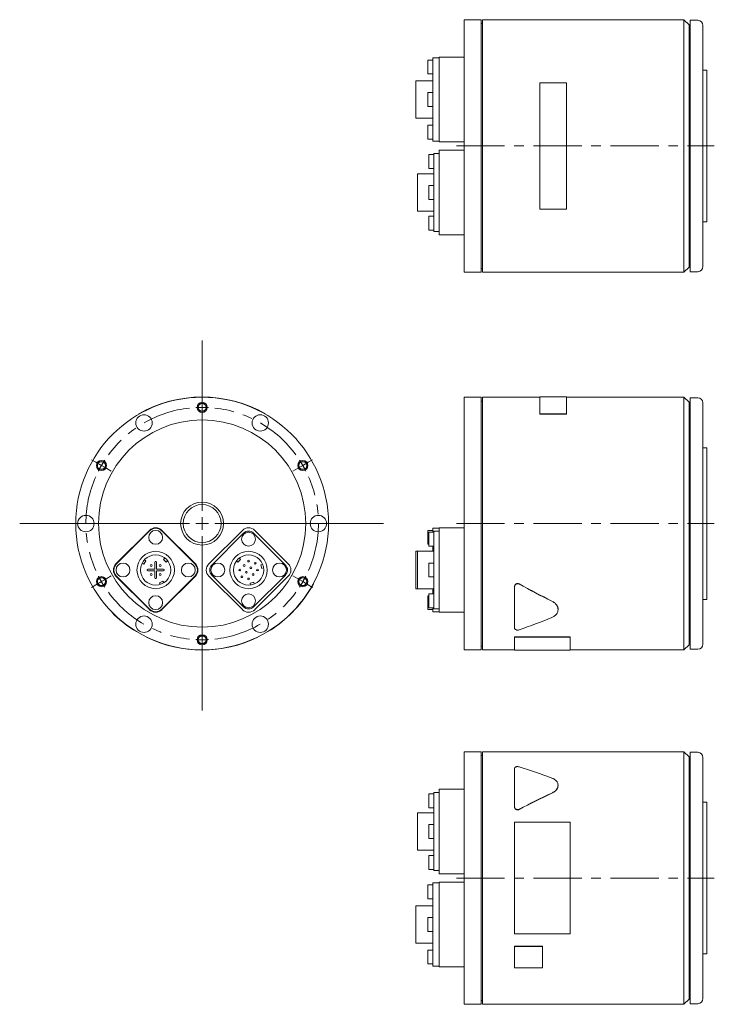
# Model space of a CAD drawing. Header units: millimetres. Extents: x 22 to 600, y 30 to 439.
# Tile 1 of 3: x 22 to 297, y 30 to 420. Entities that reach past the tile are written whole.
import ezdxf

# ---------------------------------------------------------------- set-up
doc = ezdxf.new("R2010")
doc.units = ezdxf.units.MM
doc.header["$LTSCALE"] = 1.5
doc.linetypes.add('CENTERX2', pattern=[20.32, 12.7, -2.54, 2.54, -2.54])

# ---------------------------------------------------------------- blocks, each defined once
blk = doc.blocks.new('SW_CENTERMARKSYMBOL_2')
at = {"color": 6, "linetype": 'Continuous', "lineweight": 0}
for p, q in [((0, 5), (0, 72.4)), ((-5, 0), (-72.18, 0)), ((0, 0), (-2.5, 0)), ((0, 0), (0, 2.5)), ((0, 0), (0, -2.5)), ((0, 0), (2.5, 0)), ((5, 0), (71.7, 0)), ((0, -5), (0, -73.95))]:
    blk.add_line(p, q, dxfattribs=at)
blk = doc.blocks.new('SW_CENTERMARKSYMBOL_3')
at = {"color": 6, "linetype": 'CENTERX2', "lineweight": 0}
for p, q in [((-42, -21.75), (-43.73, -20.75)), ((-39.84, -23), (-42, -21.75)), ((-39.84, -23), (-37.67, -24.25)), ((39.84, -23), (37.67, -24.25)), ((39.84, -23), (42, -21.75)), ((42, -21.75), (43.73, -20.75)), ((-37.67, -24.25), (-35.94, -25.25)), ((37.67, -24.25), (35.94, -25.25)), ((-39.84, -69), (-42, -70.25)), ((-39.84, -69), (-37.67, -67.75)), ((-37.67, -67.75), (-35.94, -66.75)), ((37.67, -67.75), (35.94, -66.75)), ((39.84, -69), (37.67, -67.75)), ((39.84, -69), (42, -70.25)), ((-42, -70.25), (-43.73, -71.25)), ((42, -70.25), (43.73, -71.25))]:
    blk.add_line(p, q, dxfattribs=at)
for start, end in [(90, 93.1139), (86.8861, 90), (96.2278, 143.7722), (36.2278, 83.7722), (150, 153.1139), (146.8861, 150), (30, 33.1139), (26.8861, 30), (156.2278, 203.7722), (336.2278, 23.7722), (206.8861, 210), (210, 213.1139), (326.8861, 330), (330, 333.1139), (216.2278, 263.7722), (276.2278, 323.7722), (266.8861, 270), (270, 273.1139)]:
    blk.add_arc((0, -46), 46, start, end, dxfattribs=at)

msp = doc.modelspace()

# ---------------------------------------------------------------- linework, layer by layer
at = {"color": 7, "linetype": 'Continuous', "lineweight": 15}
for p, q in [((205.03, 419.68), (198.23, 419.68)), ((198.23, 319.68), (198.23, 419.68)), ((205.03, 319.68), (205.03, 419.68)), ((205.53, 418.18), (205.03, 418.18)), ((285.23, 419.68), (205.53, 419.68)), ((205.53, 319.68), (205.53, 419.68)), ((287.23, 417.68), (285.23, 419.68)), ((285.23, 319.68), (285.23, 419.68)), ((287.73, 417.68), (287.23, 417.68)), ((287.23, 321.68), (287.23, 417.68)), ((290.73, 419.43), (287.73, 419.43)), ((287.73, 319.93), (287.73, 419.43)), ((292.73, 417.43), (292.73, 321.93)), ((185.83, 403.72), (183.83, 403.72)), ((183.83, 398.22), (183.83, 403.72)), ((188.33, 404.57), (185.83, 404.57)), ((185.83, 403.55), (185.83, 404.57)), ((185.83, 390.53), (185.83, 403.55)), ((198.23, 404.78), (188.33, 404.78)), ((188.33, 403.76), (188.33, 404.78)), ((188.33, 390.53), (188.33, 403.76)), ((183.83, 398.22), (185.83, 398.22)), ((294.23, 399.68), (292.73, 399.68)), ((294.23, 339.68), (294.23, 399.68)), ((185.83, 395.46), (179.13, 395.46)), ((179.13, 380.66), (179.13, 395.46)), ((228.23, 394.73), (228.23, 344.63)), ((238.73, 394.73), (228.23, 394.73)), ((238.73, 344.63), (238.73, 394.73)), ((185.83, 390.81), (183.83, 390.81)), ((183.83, 385.31), (183.83, 390.81)), ((185.83, 385.59), (185.83, 390.53)), ((188.33, 385.59), (188.33, 390.53)), ((183.83, 385.31), (185.83, 385.31)), ((185.83, 372.57), (185.83, 385.59)), ((188.33, 372.36), (188.33, 385.59)), ((179.13, 380.66), (185.83, 380.66)), ((185.83, 377.9), (183.83, 377.9)), ((183.83, 372.4), (183.83, 377.9)), ((183.83, 372.4), (185.83, 372.4)), ((185.83, 371.55), (185.83, 372.57)), ((185.83, 371.55), (188.33, 371.55)), ((188.33, 371.34), (188.33, 372.36)), ((188.33, 371.34), (198.23, 371.34)), ((188.33, 366.68), (186.33, 366.68)), ((186.33, 365.86), (186.33, 366.68)), ((198.23, 368.01), (188.33, 368.01)), ((188.33, 366.99), (188.33, 368.01)), ((188.33, 353.77), (188.33, 366.99)), ((186.33, 366.25), (184.33, 366.25)), ((184.33, 360.75), (184.33, 366.25)), ((186.33, 353.27), (186.33, 365.86)), ((186.33, 358.69), (179.78, 358.69)), ((179.78, 343.89), (179.78, 358.69)), ((184.33, 360.75), (186.33, 360.75)), ((186.33, 354.04), (184.33, 354.04)), ((184.33, 348.54), (184.33, 354.04)), ((186.33, 349.31), (186.33, 353.27)), ((188.33, 348.82), (188.33, 353.77)), ((184.33, 348.54), (186.33, 348.54)), ((186.33, 336.72), (186.33, 349.31)), ((188.33, 335.59), (188.33, 348.82)), ((179.78, 343.89), (186.33, 343.89)), ((228.23, 344.63), (238.73, 344.63)), ((186.33, 341.84), (184.33, 341.84)), ((184.33, 336.34), (184.33, 341.84)), ((292.73, 339.68), (294.23, 339.68)), ((184.33, 336.34), (186.33, 336.34)), ((186.33, 335.9), (186.33, 336.72)), ((186.33, 335.9), (188.33, 335.9)), ((188.33, 334.57), (188.33, 335.59)), ((188.33, 334.57), (198.23, 334.57)), ((198.23, 319.68), (205.03, 319.68)), ((205.03, 321.18), (205.53, 321.18)), ((205.53, 319.68), (285.23, 319.68)), ((285.23, 319.68), (287.23, 321.68)), ((287.23, 321.68), (287.73, 321.68)), ((287.73, 319.93), (290.73, 319.93)), ((205.03, 270.23), (198.23, 270.23)), ((198.23, 220.23), (198.23, 270.23)), ((205.03, 220.23), (205.03, 270.23)), ((228.23, 270.23), (205.53, 270.23)), ((205.53, 220.23), (205.53, 270.23)), ((238.73, 270.33), (228.23, 270.33)), ((228.23, 270.33), (228.23, 263.62)), ((238.73, 263.62), (238.73, 270.33)), ((285.23, 270.23), (238.73, 270.23)), ((287.23, 268.23), (285.23, 270.23)), ((285.23, 220.23), (285.23, 270.23)), ((290.73, 269.98), (287.73, 269.98)), ((287.73, 220.23), (287.73, 269.98)), ((205.53, 268.73), (205.03, 268.73)), ((287.73, 268.23), (287.23, 268.23)), ((287.23, 220.23), (287.23, 268.23)), ((292.73, 267.98), (292.73, 172.48)), ((69.6, 263.53), (69.55, 263.62)), ((119.6, 263.53), (119.65, 263.62)), ((228.23, 263.62), (238.73, 263.62)), ((228.23, 263.53), (228.23, 263.62)), ((228.23, 263.53), (238.73, 263.53)), ((238.73, 263.53), (238.73, 263.62)), ((294.23, 250.23), (292.73, 250.23)), ((294.23, 220.23), (294.23, 250.23)), ((188.33, 218.35), (185.83, 218.35)), ((185.83, 217.33), (185.83, 218.35)), ((198.23, 218.57), (188.33, 218.57)), ((188.33, 217.54), (188.33, 218.57)), ((198.23, 170.23), (198.23, 220.23)), ((205.03, 170.23), (205.03, 220.23)), ((205.53, 170.23), (205.53, 220.23)), ((285.23, 170.23), (285.23, 220.23)), ((287.23, 172.23), (287.23, 220.23)), ((287.73, 170.48), (287.73, 220.23)), ((294.23, 190.23), (294.23, 220.23)), ((73.74, 217.54), (60.52, 204.32)), ((73.74, 217.33), (60.73, 204.32)), ((91.91, 204.32), (78.69, 217.54)), ((91.7, 204.32), (78.69, 217.33)), ((110.51, 217.54), (97.29, 204.32)), ((111, 216.41), (98.42, 203.82)), ((127.55, 203.82), (114.96, 216.41)), ((128.68, 204.32), (115.46, 217.54)), ((185.83, 217.51), (183.83, 217.51)), ((183.83, 214.76), (183.83, 217.51)), ((183.83, 212.01), (183.83, 214.76)), ((186.33, 216.8), (184.33, 216.8)), ((184.33, 214.05), (184.33, 216.8)), ((185.83, 216.8), (185.83, 217.33)), ((188.33, 217.23), (186.33, 217.23)), ((186.33, 216.41), (186.33, 217.23)), ((186.33, 203.82), (186.33, 216.41)), ((188.33, 204.32), (188.33, 217.54)), ((183.83, 212.01), (184.33, 212.01)), ((184.33, 211.3), (184.33, 214.05)), ((184.33, 211.3), (186.33, 211.3)), ((185.83, 209.24), (185.83, 211.3)), ((79.89, 206.58), (79.36, 206.05)), ((109.84, 206.05), (109.31, 206.58)), ((179.78, 209.24), (179.13, 209.24)), ((179.13, 201.84), (179.13, 209.24)), ((186.33, 209.24), (179.78, 209.24)), ((179.78, 201.84), (179.78, 209.24)), ((70.91, 204.64), (71.53, 204.21)), ((71.53, 204.21), (72.39, 205.44)), ((72.39, 205.44), (71.77, 205.87)), ((75.92, 204.95), (75.92, 202.14)), ((76.52, 202.14), (76.52, 204.95)), ((79.36, 206.05), (80.42, 204.99)), ((80.42, 204.99), (80.95, 205.52)), ((108.24, 205.52), (108.78, 204.99)), ((108.78, 204.99), (109.84, 206.05)), ((118.54, 204.11), (117.81, 203.91)), ((117.81, 203.91), (118.2, 202.46)), ((186.33, 204.59), (184.33, 204.59)), ((184.33, 201.84), (184.33, 204.59)), ((186.33, 199.86), (186.33, 203.82)), ((188.33, 199.37), (188.33, 204.32)), ((60.52, 199.37), (73.74, 186.15)), ((60.73, 199.37), (73.74, 186.36)), ((75.92, 202.14), (73.1, 202.14)), ((73.1, 201.54), (75.92, 201.54)), ((75.92, 201.54), (75.92, 198.73)), ((79.33, 202.14), (76.52, 202.14)), ((76.52, 201.54), (79.33, 201.54)), ((76.52, 198.73), (76.52, 201.54)), ((78.69, 186.36), (91.7, 199.37)), ((78.69, 186.15), (91.91, 199.37)), ((97.29, 199.37), (110.51, 186.15)), ((98.42, 199.86), (111, 187.28)), ((114.96, 187.28), (127.55, 199.86)), ((115.46, 186.15), (128.68, 199.37)), ((118.2, 202.46), (118.93, 202.66)), ((179.13, 194.44), (179.13, 201.84)), ((179.78, 194.44), (179.78, 201.84)), ((184.33, 199.09), (184.33, 201.84)), ((184.33, 199.09), (186.33, 199.09)), ((186.33, 187.28), (186.33, 199.86)), ((188.33, 186.15), (188.33, 199.37)), ((79.09, 197.45), (77.73, 196.81)), ((77.73, 196.81), (78.05, 196.13)), ((79.41, 196.77), (79.09, 197.45)), ((115.05, 197.01), (113.61, 196.63)), ((113.61, 196.63), (113.8, 195.9)), ((115.25, 196.29), (115.05, 197.01)), ((138.69, 196.43), (138.6, 196.48)), ((218.23, 195.4), (218.23, 195.35)), ((218.23, 178.74), (218.23, 195.35)), ((179.13, 194.44), (179.78, 194.44)), ((179.78, 194.44), (186.33, 194.44)), ((184.33, 191.68), (183.83, 191.68)), ((183.83, 188.93), (183.83, 191.68)), ((186.33, 192.39), (184.33, 192.39)), ((184.33, 189.64), (184.33, 192.39)), ((185.83, 192.39), (185.83, 194.44)), ((183.83, 186.18), (183.83, 188.93)), ((184.33, 186.89), (184.33, 189.64)), ((186.33, 186.46), (186.33, 187.28)), ((292.73, 190.23), (294.23, 190.23)), ((59.05, 185.07), (58.98, 185)), ((183.83, 186.18), (185.83, 186.18)), ((184.33, 186.89), (186.33, 186.89)), ((185.83, 186.36), (185.83, 186.89)), ((185.83, 185.33), (185.83, 186.36)), ((185.83, 185.33), (188.33, 185.33)), ((186.33, 186.46), (188.33, 186.46)), ((188.33, 185.12), (188.33, 186.15)), ((188.33, 185.12), (198.23, 185.12)), ((235.43, 186.16), (235.43, 186.23)), ((67.6, 178.14), (67.55, 178.06)), ((121.6, 178.15), (121.65, 178.06)), ((72.6, 175.33), (72.56, 175.24)), ((116.6, 175.33), (116.64, 175.24)), ((205.03, 171.73), (205.53, 171.73)), ((218.23, 175.33), (240.23, 175.33)), ((218.23, 175.33), (218.23, 175.24)), ((218.23, 175.24), (240.23, 175.24)), ((218.23, 170.13), (218.23, 175.24)), ((240.23, 175.33), (240.23, 175.24)), ((240.23, 175.24), (240.23, 170.13)), ((285.23, 170.23), (287.23, 172.23)), ((287.23, 172.23), (287.73, 172.23)), ((198.23, 170.23), (205.03, 170.23)), ((205.53, 170.23), (218.23, 170.23)), ((218.23, 170.13), (240.23, 170.13)), ((240.23, 170.23), (285.23, 170.23)), ((287.73, 170.48), (290.73, 170.48)), ((205.03, 129.93), (198.23, 129.93)), ((198.23, 29.93), (198.23, 129.93)), ((205.03, 29.93), (205.03, 129.93)), ((285.23, 129.93), (205.53, 129.93)), ((205.53, 29.93), (205.53, 129.93)), ((287.23, 127.93), (285.23, 129.93)), ((285.23, 29.93), (285.23, 129.93)), ((290.73, 129.68), (287.73, 129.68)), ((287.73, 30.18), (287.73, 129.68)), ((205.53, 128.43), (205.03, 128.43)), ((287.73, 127.93), (287.23, 127.93)), ((287.23, 31.93), (287.23, 127.93)), ((292.73, 127.68), (292.73, 32.18)), ((218.23, 108.02), (218.23, 123.42)), ((186.33, 113.27), (184.33, 113.27)), ((184.33, 107.77), (184.33, 113.27)), ((188.33, 113.71), (186.33, 113.71)), ((186.33, 112.89), (186.33, 113.71)), ((198.23, 115.04), (188.33, 115.04)), ((188.33, 114.02), (188.33, 115.04)), ((188.33, 100.79), (188.33, 114.02)), ((235.43, 116.6), (235.43, 116.67)), ((186.33, 100.3), (186.33, 112.89)), ((294.23, 109.93), (292.73, 109.93)), ((294.23, 49.93), (294.23, 109.93)), ((186.33, 105.72), (179.78, 105.72)), ((179.78, 90.92), (179.78, 105.72)), ((184.33, 107.77), (186.33, 107.77)), ((218.23, 107.97), (218.23, 108.02)), ((218.23, 101.98), (240.23, 101.98)), ((218.23, 57.89), (218.23, 101.98)), ((240.23, 101.98), (240.23, 57.89)), ((186.33, 101.07), (184.33, 101.07)), ((184.33, 95.57), (184.33, 101.07)), ((186.33, 96.34), (186.33, 100.3)), ((188.33, 95.84), (188.33, 100.79)), ((184.33, 95.57), (186.33, 95.57)), ((186.33, 83.75), (186.33, 96.34)), ((188.33, 82.62), (188.33, 95.84)), ((179.78, 90.92), (186.33, 90.92)), ((186.33, 88.86), (184.33, 88.86)), ((184.33, 83.36), (184.33, 88.86)), ((184.33, 83.36), (186.33, 83.36)), ((186.33, 82.93), (186.33, 83.75)), ((186.33, 82.93), (188.33, 82.93)), ((188.33, 81.6), (188.33, 82.62)), ((188.33, 78.06), (185.83, 78.06)), ((185.83, 77.04), (185.83, 78.06)), ((188.33, 81.6), (198.23, 81.6)), ((198.23, 78.27), (188.33, 78.27)), ((188.33, 77.25), (188.33, 78.27)), ((185.83, 77.21), (183.83, 77.21)), ((183.83, 71.71), (183.83, 77.21)), ((185.83, 64.02), (185.83, 77.04)), ((188.33, 64.02), (188.33, 77.25)), ((183.83, 71.71), (185.83, 71.71)), ((185.83, 68.95), (179.13, 68.95)), ((179.13, 54.15), (179.13, 68.95)), ((185.83, 64.3), (183.83, 64.3)), ((183.83, 58.8), (183.83, 64.3)), ((185.83, 59.07), (185.83, 64.02)), ((188.33, 59.07), (188.33, 64.02)), ((183.83, 58.8), (185.83, 58.8)), ((185.83, 46.06), (185.83, 59.07)), ((188.33, 45.85), (188.33, 59.07)), ((240.23, 57.89), (218.23, 57.89)), ((179.13, 54.15), (185.83, 54.15)), ((185.83, 51.39), (183.83, 51.39)), ((183.83, 45.89), (183.83, 51.39)), ((218.23, 52.93), (229.23, 52.93)), ((218.23, 52.93), (218.23, 52.88)), ((218.23, 52.88), (229.23, 52.88)), ((218.23, 44.31), (218.23, 52.88)), ((229.23, 52.93), (229.23, 52.88)), ((229.23, 52.88), (229.23, 44.31)), ((292.73, 49.93), (294.23, 49.93)), ((183.83, 45.89), (185.83, 45.89)), ((185.83, 45.04), (185.83, 46.06)), ((185.83, 45.04), (188.33, 45.04)), ((188.33, 44.83), (188.33, 45.85)), ((188.33, 44.83), (198.23, 44.83)), ((229.23, 44.31), (218.23, 44.31)), ((205.03, 31.43), (205.53, 31.43)), ((285.23, 29.93), (287.23, 31.93)), ((287.23, 31.93), (287.73, 31.93)), ((198.23, 29.93), (205.03, 29.93)), ((205.53, 29.93), (285.23, 29.93)), ((287.73, 30.18), (290.73, 30.18))]:
    msp.add_line(p, q, dxfattribs=at)
at = {"color": 6, "linetype": 'CENTERX2', "lineweight": 0}
for p, q in [((195.23, 369.68), (297.23, 369.68)), ((195.23, 220.23), (297.23, 220.23)), ((195.23, 79.93), (297.23, 79.93))]:
    msp.add_line(p, q, dxfattribs=at)
at = {"color": 7, "linetype": 'Continuous', "lineweight": 15}
for centre, radius in [((94.6, 220.23), 50), ((94.6, 220.23), 41), ((71.6, 260.07), 3.25), ((117.6, 260.07), 3.25), ((94.6, 220.23), 8.5), ((94.6, 220.23), 7.5), ((48.6, 220.23), 3.25), ((140.6, 220.23), 3.25), ((76.22, 214.76), 2.75), ((112.98, 214.05), 2.75), ((76.22, 201.84), 7.4), ((76.22, 201.84), 6), ((112.98, 201.84), 7.4), ((112.98, 201.84), 6), ((63.3, 201.84), 2.75), ((74.45, 203.61), 0.4), ((77.98, 203.61), 0.4), ((89.13, 201.84), 2.75), ((100.78, 201.84), 2.75), ((111.22, 203.61), 0.35), ((112.98, 205.38), 0.35), ((113.87, 202.73), 0.35), ((115.64, 204.5), 0.35), ((125.19, 201.84), 2.75), ((74.45, 200.08), 0.4), ((77.98, 200.08), 0.4), ((109.45, 201.84), 0.35), ((110.33, 199.19), 0.35), ((112.1, 200.96), 0.35), ((114.75, 200.08), 0.35), ((116.52, 201.84), 0.35), ((112.98, 198.31), 0.35), ((76.22, 188.93), 2.75), ((112.98, 189.64), 2.75), ((71.6, 180.39), 3.25), ((117.6, 180.39), 3.25)]:
    msp.add_circle(centre, radius, dxfattribs=at)
at = {"color": 6, "linetype": 'Continuous', "lineweight": 15}
for centre in [(94.6, 266.23), (54.76, 243.23), (134.44, 243.23), (54.76, 197.23), (134.44, 197.23), (94.6, 174.23)]:
    msp.add_circle(centre, 2, dxfattribs=at)
for centre in [(94.6, 266.23), (54.76, 243.23), (134.44, 243.23), (54.76, 197.23), (134.44, 197.23), (94.6, 174.23)]:
    msp.add_circle(centre, 1.62)
at = {"color": 7, "linetype": 'Continuous', "lineweight": 15}
for centre, radius, start, end in [((290.73, 417.43), 2, 0, 90), ((290.73, 321.93), 2, 270, 0), ((94.6, 220.23), 50.1, 60, 120), ((290.73, 267.98), 2, 0, 90), ((76.22, 215.07), 3.5, 45, 135), ((76.22, 214.85), 3.5, 45, 135), ((112.98, 215.07), 3.5, 45, 135), ((112.98, 214.43), 2.8, 45, 135), ((62.99, 201.84), 3.5, 135, 225), ((63.2, 201.84), 3.5, 135, 225), ((76.22, 204.95), 0.3, 0, 180), ((89.23, 201.84), 3.5, 315, 45), ((89.44, 201.84), 3.5, 315, 45), ((99.76, 201.84), 3.5, 135, 225), ((100.4, 201.84), 2.8, 135, 225), ((125.57, 201.84), 2.8, 315, 45), ((126.21, 201.84), 3.5, 315, 45), ((73.1, 201.84), 0.3, 90, 270), ((79.33, 201.84), 0.3, 270, 90), ((76.22, 198.73), 0.3, 180, 0), ((94.6, 220.23), 50.1, 304.0995, 330.2229), ((112.98, 189.26), 2.8, 225, 315), ((94.6, 220.23), 50.1, 224.6862, 237.3168), ((76.22, 188.83), 3.5, 225, 315), ((76.22, 188.62), 3.5, 225, 315), ((112.98, 188.62), 3.5, 225, 315), ((94.6, 220.23), 50.1, 243.8961, 296.1039), ((290.73, 172.48), 2, 270, 0), ((290.73, 127.68), 2, 0, 90), ((290.73, 32.18), 2, 270, 0)]:
    msp.add_arc(centre, radius, start, end, dxfattribs=at)
for centre, major_axis, ratio, start_param, end_param in [((240.05, 220.23), (79.86, -42.06), 0.338518, 4.639839, 4.801895), ((240.05, 220.23), (79.85, -42.16), 0.338901, 4.64047, 4.802526), ((240.05, 220.23), (79.85, 42.16), 0.338901, 4.286317, 4.448373), ((240.05, 79.93), (79.71, -40.29), 0.373584, 1.844372, 2.006428), ((240.05, 79.93), (79.71, 40.29), 0.373584, 1.4711, 1.633156), ((240.05, 79.93), (79.72, 40.19), 0.373141, 1.471798, 1.633854)]:
    msp.add_ellipse(centre, major_axis=major_axis, ratio=ratio, start_param=start_param, end_param=end_param, dxfattribs=at)
for points, knots in [([(138.08, 195.35), (138.14, 195.44), (138.24, 195.63), (138.39, 195.89), (138.52, 196.12), (138.61, 196.3), (138.68, 196.41), (138.68, 196.42), (138.69, 196.43)], [0, 0, 0, 0, 0.168374, 0.337063, 0.505682, 0.673847, 0.841801, 1, 1, 1, 1]), ([(220.06, 196.31), (220.03, 196.33), (219.97, 196.36), (219.87, 196.4), (219.75, 196.44), (219.61, 196.47), (219.4, 196.48), (219.13, 196.46), (218.83, 196.34), (218.57, 196.17), (218.41, 195.98), (218.32, 195.81), (218.27, 195.67), (218.24, 195.54), (218.23, 195.44), (218.23, 195.4)], [0, 0, 0, 0, 0.042038, 0.083846, 0.125776, 0.188389, 0.250822, 0.375373, 0.500091, 0.62494, 0.749832, 0.812302, 0.874897, 0.937445, 1, 1, 1, 1]), ([(218.23, 195.35), (218.23, 195.44), (218.24, 195.53), (218.3, 195.72), (218.34, 195.8), (218.44, 195.97), (218.51, 196.04), (218.66, 196.18), (218.74, 196.24), (218.93, 196.33), (219.03, 196.37), (219.24, 196.42), (219.34, 196.43), (219.67, 196.43), (219.88, 196.37), (220.06, 196.27)], [0, 0, 0, 0, 0.125, 0.125, 0.25, 0.25, 0.375, 0.375, 0.5, 0.5, 0.625, 0.625, 0.75, 0.75, 1, 1, 1, 1]), ([(233.01, 189.54), (233.36, 189.34), (234.06, 188.94), (234.84, 188.11), (235.3, 187.2), (235.48, 186.54), (235.43, 186.23), (235.43, 186.23)], [0, 0, 0, 0, 0.249945, 0.499964, 0.749978, 0.99998, 1, 1, 1, 1]), ([(233.01, 189.48), (233.38, 189.3), (233.71, 189.09), (234.31, 188.6), (234.57, 188.33), (235, 187.74), (235.16, 187.43), (235.38, 186.8), (235.43, 186.48), (235.43, 185.84), (235.38, 185.53), (235.16, 184.93), (235, 184.64), (234.68, 184.24), (234.56, 184.12), (234.3, 183.88), (234.16, 183.76), (233.71, 183.44), (233.38, 183.26), (233.01, 183.1)], [0, 0, 0, 0, 0.125, 0.125, 0.25, 0.25, 0.375, 0.375, 0.5, 0.5, 0.625, 0.625, 0.75, 0.75, 0.8125, 0.8125, 0.875, 0.875, 1, 1, 1, 1]), ([(121.66, 178.06), (121.66, 178.07), (121.67, 178.07), (121.78, 178.14), (121.95, 178.25), (122.17, 178.39), (122.42, 178.56), (122.6, 178.68), (122.69, 178.74)], [0, 0, 0, 0, 0.157247, 0.325625, 0.493937, 0.662124, 0.830647, 1, 1, 1, 1]), ([(220.06, 178.16), (219.88, 178.1), (219.67, 178.06), (219.34, 178.06), (219.24, 178.07), (219.03, 178.1), (218.93, 178.12), (218.65, 178.21), (218.5, 178.29), (218.34, 178.45), (218.3, 178.5), (218.24, 178.62), (218.23, 178.68), (218.23, 178.74)], [0, 0, 0, 0, 0.25, 0.25, 0.375, 0.375, 0.5, 0.5, 0.75, 0.75, 0.875, 0.875, 1, 1, 1, 1]), ([(218.23, 123.42), (218.23, 123.47), (218.24, 123.53), (218.3, 123.63), (218.34, 123.68), (218.44, 123.77), (218.51, 123.81), (218.66, 123.89), (218.74, 123.92), (218.93, 123.97), (219.03, 123.99), (219.24, 124.02), (219.34, 124.02), (219.67, 124.02), (219.88, 123.99), (220.06, 123.93)], [0, 0, 0, 0, 0.125, 0.125, 0.25, 0.25, 0.375, 0.375, 0.5, 0.5, 0.625, 0.625, 0.75, 0.75, 1, 1, 1, 1]), ([(233.01, 119.49), (233.38, 119.35), (233.71, 119.18), (234.31, 118.79), (234.57, 118.57), (235, 118.07), (235.16, 117.81), (235.38, 117.25), (235.43, 116.97), (235.43, 116.37), (235.38, 116.08), (235.16, 115.49), (235, 115.2), (234.68, 114.79), (234.56, 114.66), (234.3, 114.41), (234.16, 114.29), (233.71, 113.94), (233.38, 113.74), (233.01, 113.57)], [0, 0, 0, 0, 0.125, 0.125, 0.25, 0.25, 0.375, 0.375, 0.5, 0.5, 0.625, 0.625, 0.75, 0.75, 0.8125, 0.8125, 0.875, 0.875, 1, 1, 1, 1]), ([(235.43, 116.6), (235.4, 116.3), (235.34, 115.71), (234.83, 114.85), (234.06, 114.07), (233.36, 113.7), (233.01, 113.51)], [0, 0, 0, 0, 0.249972, 0.499975, 0.749984, 1, 1, 1, 1]), ([(220.06, 107.14), (219.88, 107.05), (219.67, 106.99), (219.34, 106.99), (219.24, 107), (219.03, 107.04), (218.93, 107.08), (218.65, 107.22), (218.5, 107.35), (218.34, 107.59), (218.3, 107.67), (218.24, 107.84), (218.23, 107.93), (218.23, 108.02)], [0, 0, 0, 0, 0.25, 0.25, 0.375, 0.375, 0.5, 0.5, 0.75, 0.75, 0.875, 0.875, 1, 1, 1, 1]), ([(218.23, 107.97), (218.23, 107.94), (218.23, 107.88), (218.25, 107.79), (218.27, 107.69), (218.32, 107.57), (218.41, 107.41), (218.57, 107.23), (218.83, 107.06), (219.13, 106.96), (219.4, 106.93), (219.61, 106.94), (219.77, 106.97), (219.92, 107.02), (220.01, 107.07), (220.06, 107.09)], [0, 0, 0, 0, 0.041971, 0.083785, 0.125747, 0.18834, 0.250805, 0.375246, 0.499981, 0.624832, 0.749615, 0.812006, 0.874564, 0.937219, 1, 1, 1, 1])]:
    msp.add_open_spline(points, degree=3, knots=knots, dxfattribs=at)

# ---------------------------------------------------------------- block references
at = {"color": 7, "linetype": 'Continuous', "lineweight": 0}
msp.add_blockref('SW_CENTERMARKSYMBOL_2', (94.6, 220.23), dxfattribs=at)
at = {"color": 7, "linetype": 'CENTERX2', "lineweight": 0}
msp.add_blockref('SW_CENTERMARKSYMBOL_3', (94.6, 266.23), dxfattribs=at)

doc.saveas('drawing.dxf')
